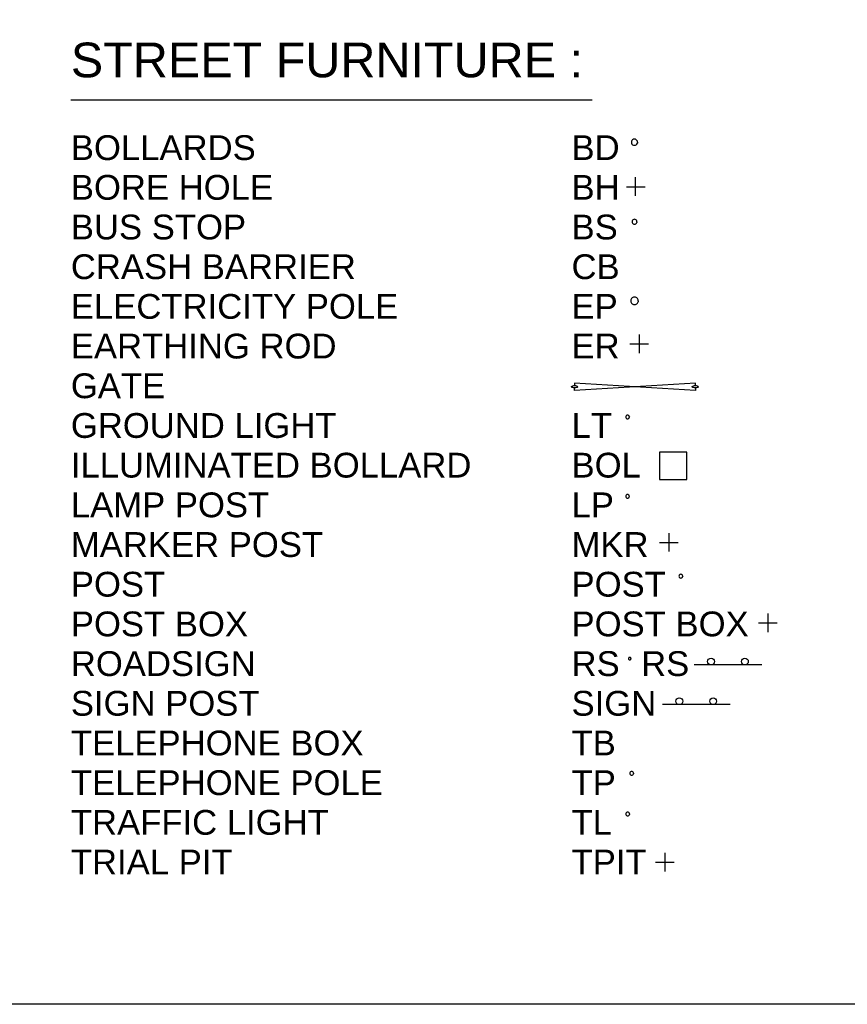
# Model space of a CAD drawing. Extents: x 635157 to 635442, y 694407 to 694910.
# Tile 4 of 104: x 635276 to 635289, y 694407 to 694423. Entities that reach past the tile are written whole.
import ezdxf

# ---------------------------------------------------------------- set-up
doc = ezdxf.new("R2010")
doc.units = 0
doc.header["$MEASUREMENT"] = 0
doc.layers.add('APEX TITLE BLOCK', color=86, linetype='CONTINUOUS')
doc.styles.add('Arial', font='arial.ttf')

# ---------------------------------------------------------------- blocks, each defined once
blk = doc.blocks.new('TitleBlock')
at = {"layer": 'APEX TITLE BLOCK', "color": 7}
blk.add_line((192.663, -8.078), (234.682, -8.078), dxfattribs=at)
at = {"layer": 'APEX TITLE BLOCK', "color": 132}
for p, q in [((237.86, -11.417), (237.848, -11.494)), ((237.848, -11.494), (237.86, -11.571)), ((237.896, -11.348), (237.86, -11.417)), ((237.86, -11.571), (237.896, -11.641)), ((237.951, -11.292), (237.896, -11.348)), ((237.896, -11.641), (237.951, -11.696)), ((238.021, -11.257), (237.951, -11.292)), ((237.951, -11.696), (238.021, -11.732)), ((238.098, -11.244), (238.021, -11.257)), ((238.021, -11.732), (238.098, -11.744)), ((238.175, -11.257), (238.098, -11.244)), ((238.098, -11.744), (238.175, -11.732)), ((238.244, -11.292), (238.175, -11.257)), ((238.175, -11.732), (238.244, -11.696)), ((238.3, -11.348), (238.244, -11.292)), ((238.244, -11.696), (238.3, -11.641)), ((238.335, -11.417), (238.3, -11.348)), ((238.3, -11.641), (238.335, -11.571)), ((238.348, -11.494), (238.335, -11.417)), ((238.348, -11.494), (238.335, -11.571)), ((238.161, -14.31), (238.161, -15.81)), ((237.459, -15.097), (238.959, -15.097)), ((237.908, -17.845), (237.898, -17.907)), ((237.898, -17.907), (237.908, -17.969)), ((237.936, -17.79), (237.908, -17.845)), ((237.908, -17.969), (237.936, -18.024)), ((237.981, -17.745), (237.936, -17.79)), ((237.936, -18.024), (237.981, -18.069)), ((238.036, -17.717), (237.981, -17.745)), ((237.981, -18.069), (238.036, -18.097)), ((238.098, -17.707), (238.036, -17.717)), ((238.036, -18.097), (238.098, -18.107)), ((238.16, -17.717), (238.098, -17.707)), ((238.098, -18.107), (238.16, -18.097)), ((238.215, -17.745), (238.16, -17.717)), ((238.16, -18.097), (238.215, -18.069)), ((238.26, -17.79), (238.215, -17.745)), ((238.215, -18.069), (238.26, -18.024)), ((238.288, -17.845), (238.26, -17.79)), ((238.26, -18.024), (238.288, -17.969)), ((238.298, -17.907), (238.288, -17.845)), ((238.298, -17.907), (238.288, -17.969)), ((238.476, -26.99), (238.476, -28.49)), ((237.726, -27.74), (239.226, -27.74)), ((241.692, -46.436), (241.685, -46.482)), ((241.685, -46.482), (241.692, -46.528)), ((241.713, -46.394), (241.692, -46.436)), ((241.692, -46.528), (241.713, -46.57)), ((241.747, -46.361), (241.713, -46.394)), ((241.713, -46.57), (241.747, -46.603)), ((241.788, -46.339), (241.747, -46.361)), ((241.747, -46.603), (241.788, -46.624)), ((241.835, -46.332), (241.788, -46.339)), ((241.788, -46.624), (241.835, -46.632)), ((241.881, -46.339), (241.835, -46.332)), ((241.835, -46.632), (241.881, -46.624)), ((241.923, -46.361), (241.881, -46.339)), ((241.881, -46.624), (241.923, -46.603)), ((241.956, -46.394), (241.923, -46.361)), ((241.923, -46.603), (241.956, -46.57)), ((241.977, -46.436), (241.956, -46.394)), ((241.956, -46.57), (241.977, -46.528)), ((241.985, -46.482), (241.977, -46.436)), ((241.985, -46.482), (241.977, -46.528)), ((248.837, -49.493), (248.837, -50.993)), ((248.087, -50.243), (249.587, -50.243)), ((237.617, -53.101), (237.612, -53.132)), ((237.612, -53.132), (237.617, -53.163)), ((237.631, -53.073), (237.617, -53.101)), ((237.617, -53.163), (237.631, -53.191)), ((237.654, -53.051), (237.631, -53.073)), ((237.681, -53.037), (237.654, -53.051)), ((237.712, -53.032), (237.681, -53.037)), ((237.743, -53.037), (237.712, -53.032)), ((237.771, -53.051), (237.743, -53.037)), ((237.793, -53.073), (237.771, -53.051)), ((237.807, -53.101), (237.793, -53.073)), ((237.793, -53.191), (237.807, -53.163)), ((237.812, -53.132), (237.807, -53.101)), ((237.812, -53.132), (237.807, -53.163)), ((237.631, -53.191), (237.654, -53.213)), ((237.654, -53.213), (237.681, -53.227)), ((237.681, -53.227), (237.712, -53.232)), ((237.712, -53.232), (237.743, -53.227)), ((237.743, -53.227), (237.771, -53.213)), ((237.771, -53.213), (237.793, -53.191)), ((248.363, -53.642), (242.902, -53.642)), ((245.808, -56.842), (240.347, -56.842)), ((240.553, -68.793), (240.553, -70.293)), ((239.803, -69.543), (241.303, -69.543))]:
    blk.add_line(p, q, dxfattribs=at)
at = {"layer": 'APEX TITLE BLOCK', "color": 1}
for p, q in [((237.813, -24.19), (237.798, -24.282)), ((237.798, -24.282), (237.813, -24.374)), ((237.856, -24.106), (237.813, -24.19)), ((237.813, -24.374), (237.856, -24.458)), ((237.922, -24.04), (237.856, -24.106)), ((237.856, -24.458), (237.922, -24.524)), ((238.006, -23.997), (237.922, -24.04)), ((237.922, -24.524), (238.006, -24.567)), ((238.098, -23.982), (238.006, -23.997)), ((238.006, -24.567), (238.098, -24.582)), ((238.19, -23.997), (238.098, -23.982)), ((238.098, -24.582), (238.19, -24.567)), ((238.274, -24.04), (238.19, -23.997)), ((238.19, -24.567), (238.274, -24.524)), ((238.34, -24.106), (238.274, -24.04)), ((238.274, -24.524), (238.34, -24.458)), ((238.383, -24.19), (238.34, -24.106)), ((238.34, -24.458), (238.383, -24.374)), ((238.398, -24.282), (238.383, -24.19)), ((238.398, -24.282), (238.383, -24.374))]:
    blk.add_line(p, q, dxfattribs=at)
at = {"layer": 'APEX TITLE BLOCK', "color": 7, "linetype": 'ByBlock'}
for p, q in [((233.269, -30.914), (233.269, -31.117)), ((243.007, -31.5), (233.269, -30.914)), ((243.007, -30.914), (233.269, -31.5)), ((243.007, -31.117), (243.007, -30.914)), ((233.023, -31.207), (233.034, -31.181)), ((233.023, -31.207), (233.034, -31.234)), ((233.034, -31.181), (233.075, -31.155)), ((233.075, -31.26), (233.034, -31.234)), ((233.075, -31.155), (233.126, -31.136)), ((233.126, -31.279), (233.075, -31.26)), ((233.126, -31.136), (233.198, -31.121)), ((233.198, -31.294), (233.126, -31.279)), ((233.198, -31.121), (233.269, -31.117)), ((233.269, -31.297), (233.198, -31.294)), ((233.269, -31.117), (233.351, -31.121)), ((233.351, -31.294), (233.269, -31.297)), ((233.269, -31.5), (233.269, -31.297)), ((233.351, -31.121), (233.423, -31.136)), ((233.423, -31.279), (233.351, -31.294)), ((233.423, -31.136), (233.474, -31.155)), ((233.474, -31.26), (233.423, -31.279)), ((233.474, -31.155), (233.515, -31.181)), ((233.515, -31.234), (233.474, -31.26)), ((233.515, -31.181), (233.526, -31.207)), ((233.526, -31.207), (233.515, -31.234)), ((242.751, -31.207), (242.761, -31.181)), ((242.751, -31.207), (242.761, -31.234)), ((242.761, -31.181), (242.802, -31.155)), ((242.802, -31.26), (242.761, -31.234)), ((242.802, -31.155), (242.854, -31.136)), ((242.854, -31.279), (242.802, -31.26)), ((242.854, -31.136), (242.925, -31.121)), ((242.925, -31.294), (242.854, -31.279)), ((242.925, -31.121), (243.007, -31.117)), ((243.007, -31.297), (242.925, -31.294)), ((243.007, -31.117), (243.079, -31.121)), ((243.079, -31.294), (243.007, -31.297)), ((243.007, -31.297), (243.007, -31.5)), ((243.079, -31.121), (243.151, -31.136)), ((243.151, -31.279), (243.079, -31.294)), ((243.151, -31.136), (243.202, -31.155)), ((243.202, -31.26), (243.151, -31.279)), ((243.202, -31.155), (243.243, -31.181)), ((243.243, -31.234), (243.202, -31.26)), ((243.243, -31.181), (243.254, -31.207)), ((243.254, -31.207), (243.243, -31.234))]:
    blk.add_line(p, q, dxfattribs=at)
at = {"layer": 'APEX TITLE BLOCK', "color": 4}
for p, q in [((237.395, -33.601), (237.388, -33.647)), ((237.388, -33.647), (237.395, -33.693)), ((237.417, -33.559), (237.395, -33.601)), ((237.395, -33.693), (237.417, -33.735)), ((237.45, -33.526), (237.417, -33.559)), ((237.417, -33.735), (237.45, -33.768)), ((237.492, -33.504), (237.45, -33.526)), ((237.45, -33.768), (237.492, -33.789)), ((237.538, -33.497), (237.492, -33.504)), ((237.492, -33.789), (237.538, -33.797)), ((237.584, -33.504), (237.538, -33.497)), ((237.538, -33.797), (237.584, -33.789)), ((237.626, -33.526), (237.584, -33.504)), ((237.584, -33.789), (237.626, -33.768)), ((237.659, -33.559), (237.626, -33.526)), ((237.626, -33.768), (237.659, -33.735)), ((237.68, -33.601), (237.659, -33.559)), ((237.659, -33.735), (237.68, -33.693)), ((237.688, -33.647), (237.68, -33.601)), ((237.688, -33.647), (237.68, -33.693)), ((242.322, -36.493), (240.12, -36.493)), ((240.12, -36.493), (240.12, -38.695)), ((242.322, -38.695), (242.322, -36.493)), ((240.12, -38.695), (242.322, -38.695))]:
    blk.add_line(p, q, dxfattribs=at)
at = {"layer": 'APEX TITLE BLOCK', "color": 6}
for p, q in [((237.395, -40.001), (237.388, -40.047)), ((237.388, -40.047), (237.395, -40.093)), ((237.417, -39.959), (237.395, -40.001)), ((237.395, -40.093), (237.417, -40.135)), ((237.45, -39.926), (237.417, -39.959)), ((237.417, -40.135), (237.45, -40.168)), ((237.492, -39.904), (237.45, -39.926)), ((237.45, -40.168), (237.492, -40.189)), ((237.538, -39.897), (237.492, -39.904)), ((237.492, -40.189), (237.538, -40.197)), ((237.584, -39.904), (237.538, -39.897)), ((237.538, -40.197), (237.584, -40.189)), ((237.626, -39.926), (237.584, -39.904)), ((237.584, -40.189), (237.626, -40.168)), ((237.659, -39.959), (237.626, -39.926)), ((237.626, -40.168), (237.659, -40.135)), ((237.68, -40.001), (237.659, -39.959)), ((237.659, -40.135), (237.68, -40.093)), ((237.688, -40.047), (237.68, -40.001)), ((237.688, -40.047), (237.68, -40.093)), ((237.411, -65.61), (237.404, -65.657)), ((237.404, -65.657), (237.411, -65.703)), ((237.433, -65.569), (237.411, -65.61)), ((237.411, -65.703), (237.433, -65.745)), ((237.466, -65.535), (237.433, -65.569)), ((237.433, -65.745), (237.466, -65.778)), ((237.508, -65.514), (237.466, -65.535)), ((237.466, -65.778), (237.508, -65.799)), ((237.554, -65.507), (237.508, -65.514)), ((237.508, -65.799), (237.554, -65.807)), ((237.6, -65.514), (237.554, -65.507)), ((237.554, -65.807), (237.6, -65.799)), ((237.642, -65.535), (237.6, -65.514)), ((237.6, -65.799), (237.642, -65.778)), ((237.675, -65.569), (237.642, -65.535)), ((237.642, -65.778), (237.675, -65.745)), ((237.696, -65.61), (237.675, -65.569)), ((237.675, -65.745), (237.696, -65.703)), ((237.704, -65.657), (237.696, -65.61)), ((237.704, -65.657), (237.696, -65.703))]:
    blk.add_line(p, q, dxfattribs=at)
at = {"layer": 'APEX TITLE BLOCK'}
for p, q in [((240.858, -43.005), (240.858, -44.505)), ((240.108, -43.755), (241.608, -43.755))]:
    blk.add_line(p, q, dxfattribs=at)
at = {"layer": 'APEX TITLE BLOCK', "color": 3}
for p, q in [((237.727, -62.326), (237.72, -62.373)), ((237.72, -62.373), (237.727, -62.419)), ((237.749, -62.285), (237.727, -62.326)), ((237.727, -62.419), (237.749, -62.46)), ((237.782, -62.251), (237.749, -62.285)), ((237.749, -62.46), (237.782, -62.494)), ((237.824, -62.23), (237.782, -62.251)), ((237.782, -62.494), (237.824, -62.515)), ((237.87, -62.223), (237.824, -62.23)), ((237.824, -62.515), (237.87, -62.523)), ((237.916, -62.23), (237.87, -62.223)), ((237.87, -62.523), (237.916, -62.515)), ((237.958, -62.251), (237.916, -62.23)), ((237.916, -62.515), (237.958, -62.494)), ((237.991, -62.285), (237.958, -62.251)), ((237.958, -62.494), (237.991, -62.46)), ((238.012, -62.326), (237.991, -62.285)), ((237.991, -62.46), (238.012, -62.419)), ((238.02, -62.373), (238.012, -62.326)), ((238.02, -62.373), (238.012, -62.419))]:
    blk.add_line(p, q, dxfattribs=at)
at = {"layer": 'APEX TITLE BLOCK', "color": 114, "true_color": 0x0fa54c}
blk.add_lwpolyline([(801, 473), (801, -81), (0, -81), (0, 473)], close=True, dxfattribs=at)
at = {"layer": 'APEX TITLE BLOCK', "color": 132}
for centre in [(244.268, -53.369), (246.999, -53.369), (241.712, -56.569), (244.443, -56.569)]:
    blk.add_circle(centre, 0.273, dxfattribs=at)
at = {"layer": 'APEX TITLE BLOCK', "color": 7, "style": 'Arial'}
for s, height, p in [('STREET FURNITURE :', 2.8, (192.663, -6.262)), ('BOLLARDS', 2, (192.663, -12.932)), ('BORE HOLE', 2, (192.663, -16.132)), ('BUS STOP', 2, (192.663, -19.332)), ('CRASH BARRIER', 2, (192.663, -22.532)), ('ELECTRICITY POLE', 2, (192.663, -25.732)), ('EARTHING ROD', 2, (192.663, -28.932)), ('GATE', 2, (192.663, -32.132)), ('GROUND LIGHT', 2, (192.663, -35.332)), ('ILLUMINATED BOLLARD', 2, (192.663, -38.532)), ('LAMP POST', 2, (192.663, -41.732)), ('MARKER POST', 2, (192.663, -44.932)), ('MKR', 2, (233.023, -44.932)), ('POST', 2, (192.663, -48.132)), ('POST BOX', 2, (192.663, -51.332)), ('ROADSIGN', 2, (192.663, -54.532)), ('SIGN POST', 2, (192.663, -57.732)), ('TELEPHONE BOX', 2, (192.663, -60.932)), ('TELEPHONE POLE', 2, (192.663, -64.132)), ('TRAFFIC LIGHT', 2, (192.663, -67.332)), ('TRIAL PIT', 2, (192.663, -70.532))]:
    blk.add_text(s, height=height, dxfattribs=at).set_placement(p)
at = {"layer": 'APEX TITLE BLOCK', "color": 132, "style": 'Arial'}
for s, p in [('BD', (233.023, -12.932)), ('BH', (233.023, -16.132)), ('BS', (233.023, -19.332)), ('CB', (233.023, -22.532)), ('ER', (233.023, -28.932)), ('POST', (233.023, -48.132)), ('POST BOX', (233.023, -51.332)), ('RS', (233.023, -54.532)), ('RS', (238.631, -54.532)), ('SIGN', (233.023, -57.732)), ('TPIT', (233.023, -70.532))]:
    blk.add_text(s, height=2, dxfattribs=at).set_placement(p)
at = {"layer": 'APEX TITLE BLOCK', "color": 1, "style": 'Arial'}
blk.add_text('EP', height=2, dxfattribs=at).set_placement((233.023, -25.732))
at = {"layer": 'APEX TITLE BLOCK', "color": 4, "style": 'Arial'}
for s, p in [('LT', (233.023, -35.332)), ('BOL', (233.023, -38.532))]:
    blk.add_text(s, height=2, dxfattribs=at).set_placement(p)
at = {"layer": 'APEX TITLE BLOCK', "color": 6, "style": 'Arial'}
for s, p in [('LP', (233.023, -41.732)), ('TL', (233.023, -67.332))]:
    blk.add_text(s, height=2, dxfattribs=at).set_placement(p)
at = {"layer": 'APEX TITLE BLOCK', "color": 3, "style": 'Arial'}
for s, p in [('TB', (233.023, -60.932)), ('TP', (233.023, -64.132))]:
    blk.add_text(s, height=2, dxfattribs=at).set_placement(p)

msp = doc.modelspace()

# ---------------------------------------------------------------- block references
at = {"layer": 'APEX TITLE BLOCK', "color": 7, "linetype": 'ByBlock', "xscale": 0.2, "yscale": 0.2, "zscale": 0.2}
msp.add_blockref('TitleBlock', (635238.208, 694423.253), dxfattribs=at)

doc.saveas('drawing.dxf')
